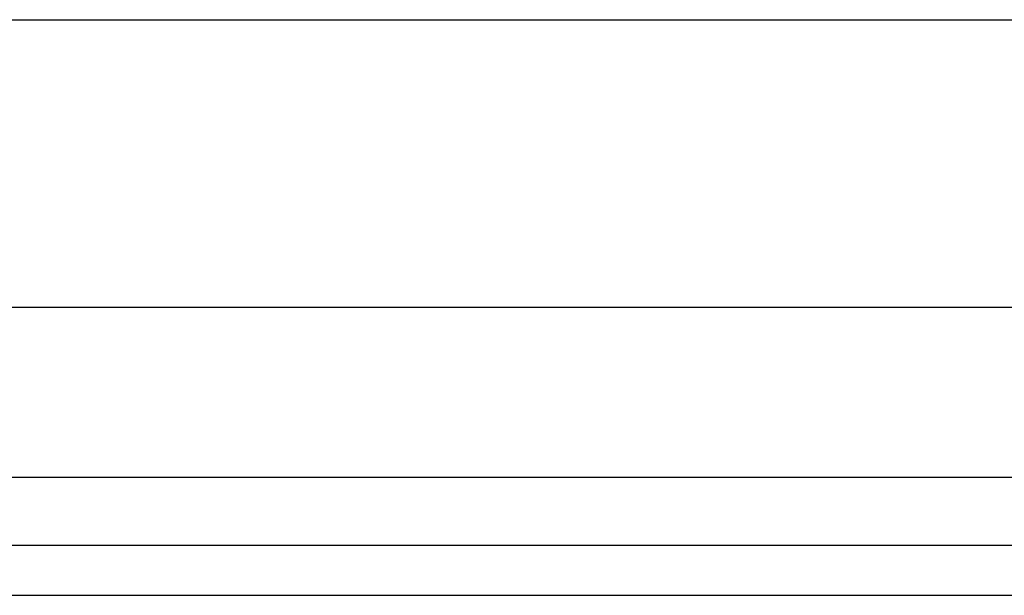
# Model space of a CAD drawing. Header units: inches. Extents: x 0 to 152, y -25 to 98.
# Tile 33 of 88: x 41.053 to 42.736, y 33.581 to 34.564. Entities that reach past the tile are written whole.
import ezdxf

# ---------------------------------------------------------------- set-up
doc = ezdxf.new("R2010")
doc.units = ezdxf.units.IN
doc.header["$LTSCALE"] = 9.095314
doc.header["$MEASUREMENT"] = 0
doc.layers.add('Visible Edges(ANSI)', color=7, linetype='Continuous', lineweight=25)
doc.layers.add('Visible Tangent Edges(ANSI)', color=7, linetype='Continuous', lineweight=25)

msp = doc.modelspace()

# ---------------------------------------------------------------- linework, layer by layer
at = {"layer": 'Visible Edges(ANSI)'}
for p, q in [((8.6934, 34.5645), (43.8623, 34.5645)), ((43.8623, 34.0725), (8.6934, 34.0725)), ((44.7822, 33.6655), (7.7991, 33.6655)), ((7.7991, 33.5806), (44.7822, 33.5806))]:
    msp.add_line(p, q, dxfattribs=at)
at = {"layer": 'Visible Tangent Edges(ANSI)'}
msp.add_line((44.7822, 33.7817), (7.7991, 33.7817), dxfattribs=at)

doc.saveas('drawing.dxf')
